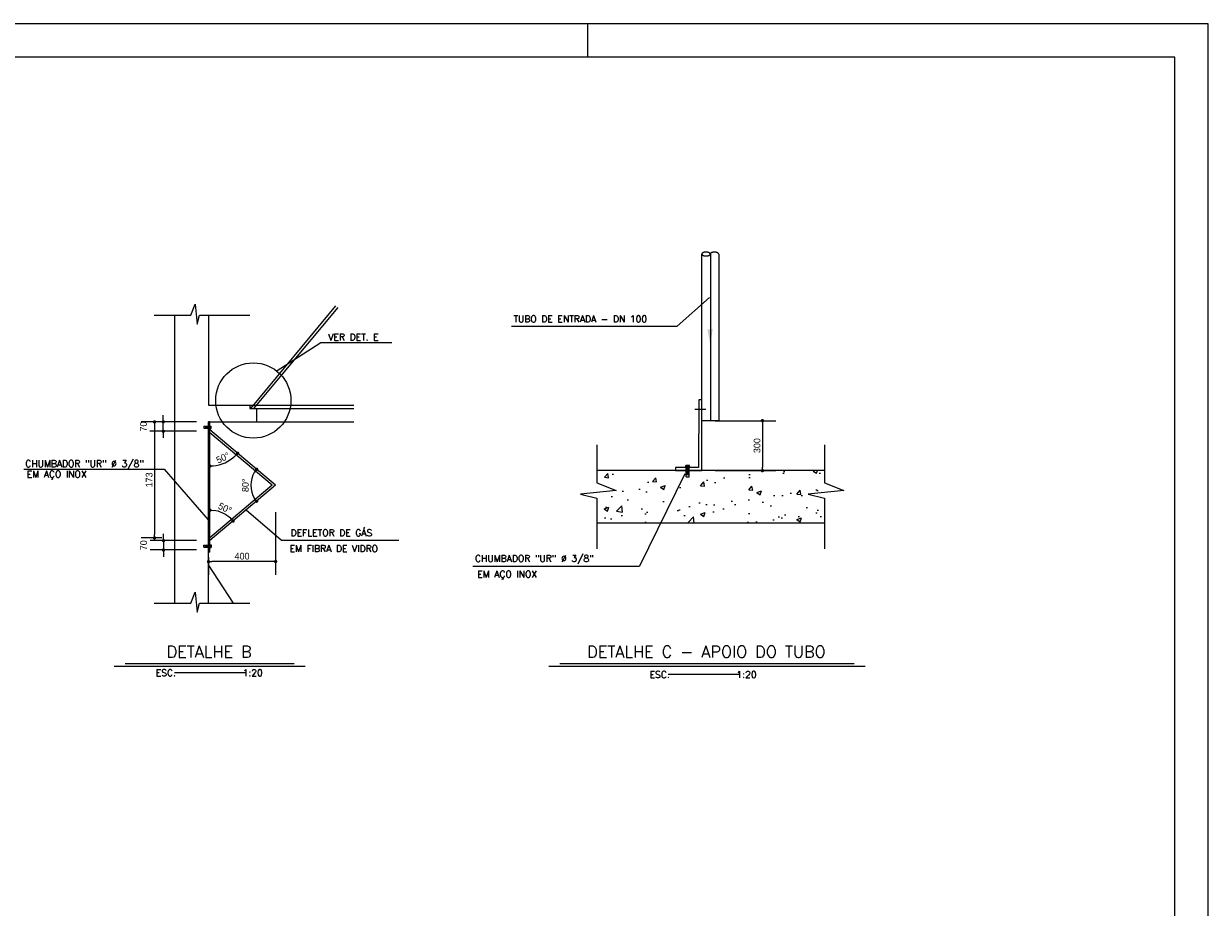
# Model space of a CAD drawing. Extents: x -11351 to -7146, y -6418 to -3448.
# Tile 10 of 10: x -8912 to -7146, y -4765 to -3448. Entities that reach past the tile are written whole.
import ezdxf
from ezdxf.enums import TextEntityAlignment as Align

# ---------------------------------------------------------------- set-up
doc = ezdxf.new("R2010")
doc.units = 0
doc.header["$LTSCALE"] = 10
doc.header["$MEASUREMENT"] = 0
for name, pattern in [('DASHDOT', [1, 0.5, -0.25, 0, -0.25]), ('HIDDEN', [0.375, 0.25, -0.125]), ('LIN0', [0])]:
    doc.linetypes.add(name, pattern=pattern)
doc.layers.get('0').update_dxf_attribs({"linetype": 'CONTINUOUS'})
doc.layers.get('DEFPOINTS').update_dxf_attribs({"linetype": 'CONTINUOUS'})
for name, color, linetype in [('BAR-EIXOS', 8, 'DASHDOT'), ('BAR-PECAS', 7, 'CONTINUOUS'), ('Cotas', 7, 'CONTINUOUS'), ('CURVAS', 7, 'LIN0'), ('LAYER3', 3, 'CONTINUOUS'), ('PADRÃO', 5, 'CONTINUOUS'), ('PAREDE', 7, 'CONTINUOUS'), ('PIT1', 1, 'CONTINUOUS'), ('PIT5', 5, 'CONTINUOUS'), ('TEXTO', 2, 'CONTINUOUS')]:
    doc.layers.add(name, color=color, linetype=linetype)
doc.styles.add('ROMAND', font='ROMANS.SHX', dxfattribs={"oblique": 15, "height": 800})
doc.styles.add('ROMANS', font='romans.shx')
doc.dimstyles.get("Standard").update_dxf_attribs({"dimtxt": 10, "dimasz": 5, "dimexe": 0, "dimexo": 20, "dimgap": 3, "dimtad": 1, "dimdec": 0, "dimzin": 1, "dimdsep": 46, "dimtxsty": 'Standard', "dimblk1": 'DOT', "dimblk2": 'DOT', "dimsah": 1, "dimcen": 2.5, "dimclrd": 6, "dimclre": 6, "dimclrt": 2, "dimadec": 0, "dimazin": 0, "dimtfac": 1, "dimtdec": 0, "dimtmove": 2, "dimatfit": 3, "dimldrblk": 'DOT', "dimfxl": 0, "dimtolj": 1, "dimtzin": 1, "dimarcsym": 0})

# ---------------------------------------------------------------- blocks, each defined once
blk = doc.blocks.new('_DOT')
at = {"color": 0, "linetype": 'ByBlock'}
blk.add_line((-0.5, 0), (-1, 0), dxfattribs=at)
at = {"color": 0, "linetype": 'ByBlock', "const_width": 0.5}
blk.add_lwpolyline([(-0.25, 0, 1), (0.25, 0, 1)], format="xyb", close=True, dxfattribs=at)
blk = doc.blocks.new('*D66')
at = {"layer": 'Cotas', "color": 9, "linetype": 'Continuous', "lineweight": -2}
for p, q in [((-8654.8, -4041.4), (-8724.3, -4041.4)), ((-8704.3, -4036.4), (-8704.3, -4031.4)), ((-8704.3, -4055.4), (-8704.3, -4041.4)), ((-8654.8, -4055.4), (-8724.3, -4055.4)), ((-8704.3, -4060.4), (-8704.3, -4065.4))]:
    blk.add_line(p, q, dxfattribs=at)
at = {"layer": 'DEFPOINTS', "color": 0, "linetype": 'Continuous'}
for p in [(-8704.3, -4041.4), (-8634.8, -4041.4), (-8634.8, -4055.4)]:
    blk.add_point(p, dxfattribs=at)
at = {"layer": 'Cotas', "color": 9, "linetype": 'Continuous', "lineweight": -2, "xscale": 5, "yscale": 5, "zscale": 5}
for p, rotation in [((-8704.3, -4041.4), 270), ((-8704.3, -4055.4), 90)]:
    blk.add_blockref('_DOT', p, dxfattribs=dict(at, rotation=rotation))
at = {"layer": 'Cotas', "color": 3, "linetype": 'Continuous', "insert": (-8733.8, -4048.4), "char_height": 10, "attachment_point": 5, "rotation": 90}
blk.add_mtext('\\A1;70', dxfattribs=at)
blk = doc.blocks.new('*D67')
at = {"layer": 'Cotas', "color": 9, "linetype": 'Continuous', "lineweight": -2}
for p, q in [((-8654.8, -4218.4), (-8724, -4218.4)), ((-8704, -4213.4), (-8704, -4208.4)), ((-8704, -4218.4), (-8704, -4232.4)), ((-8654.8, -4232.4), (-8724, -4232.4)), ((-8704, -4237.4), (-8704, -4242.4))]:
    blk.add_line(p, q, dxfattribs=at)
at = {"layer": 'DEFPOINTS', "color": 0, "linetype": 'Continuous'}
for p in [(-8634.8, -4218.4), (-8704, -4232.4), (-8634.8, -4232.4)]:
    blk.add_point(p, dxfattribs=at)
at = {"layer": 'Cotas', "color": 9, "linetype": 'Continuous', "lineweight": -2, "xscale": 5, "yscale": 5, "zscale": 5}
for p, rotation in [((-8704, -4218.4), 270), ((-8704, -4232.4), 90)]:
    blk.add_blockref('_DOT', p, dxfattribs=dict(at, rotation=rotation))
at = {"layer": 'Cotas', "color": 3, "linetype": 'Continuous', "insert": (-8733.5, -4225.4), "char_height": 10, "attachment_point": 5, "rotation": 90}
blk.add_mtext('\\A1;70', dxfattribs=at)
blk = doc.blocks.new('*D68')
at = {"layer": 'Cotas', "color": 9, "linetype": 'Continuous', "lineweight": -2}
for p, q in [((-8536.8, -4175.8), (-8536.8, -4269.7)), ((-8636.8, -4243.2), (-8636.8, -4269.7)), ((-8541.8, -4249.7), (-8631.8, -4249.7))]:
    blk.add_line(p, q, dxfattribs=at)
at = {"layer": 'DEFPOINTS', "color": 0, "linetype": 'Continuous'}
for p in [(-8536.8, -4155.8), (-8636.8, -4223.2), (-8636.8, -4249.7)]:
    blk.add_point(p, dxfattribs=at)
at = {"layer": 'Cotas', "color": 9, "linetype": 'Continuous', "lineweight": -2, "xscale": 5, "yscale": 5, "zscale": 5, "rotation": 180}
blk.add_blockref('_DOT', (-8636.8, -4249.7), dxfattribs=at)
at = {"layer": 'Cotas', "color": 9, "linetype": 'Continuous', "lineweight": -2, "xscale": 5, "yscale": 5, "zscale": 5}
blk.add_blockref('_DOT', (-8536.8, -4249.7), dxfattribs=at)
at = {"layer": 'Cotas', "color": 3, "linetype": 'Continuous', "insert": (-8586.8, -4241.7), "char_height": 10, "attachment_point": 5}
blk.add_mtext('\\A1;400', dxfattribs=at)
blk = doc.blocks.new('*D69')
at = {"layer": 'Cotas', "color": 9, "linetype": 'Continuous', "lineweight": -2}
blk.add_arc((-8536.8, -4135.9), 37, 147.6588, 212.3412, dxfattribs=at)
at = {"layer": 'DEFPOINTS', "color": 0, "linetype": 'Continuous'}
for p in [(-8634.8, -4053.4), (-8572.8, -4127.4), (-8536.8, -4135.9), (-8536.8, -4135.9), (-8634.8, -4218.4)]:
    blk.add_point(p, dxfattribs=at)
at = {"layer": 'Cotas', "color": 9, "linetype": 'Continuous', "lineweight": -2, "xscale": 5, "yscale": 5, "zscale": 5}
for p, rotation in [((-8565.1, -4112.1), 53.78082560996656), ((-8565.1, -4159.7), 306.2191277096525)]:
    blk.add_blockref('_DOT', p, dxfattribs=dict(at, rotation=rotation))
at = {"layer": 'Cotas', "color": 3, "linetype": 'Continuous', "insert": (-8581.8, -4135.9), "char_height": 10, "attachment_point": 5, "rotation": 90}
blk.add_mtext('\\A1;80°', dxfattribs=at)
blk = doc.blocks.new('*D70')
at = {"layer": 'Cotas', "color": 9, "linetype": 'Continuous', "lineweight": -2}
blk.add_arc((-8634.8, -4053.4), 53.9, 275.3148, 314.5881, dxfattribs=at)
at = {"layer": 'DEFPOINTS', "color": 0, "linetype": 'Continuous'}
for p in [(-8634.8, -4041.4), (-8634.8, -4053.4), (-8619.4, -4105), (-8536.8, -4135.9), (-8634.8, -4235.9)]:
    blk.add_point(p, dxfattribs=at)
at = {"layer": 'Cotas', "color": 9, "linetype": 'Continuous', "lineweight": -2, "xscale": 5, "yscale": 5, "zscale": 5}
for p, rotation in [((-8593.5, -4088.1), 47.24548665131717), ((-8634.8, -4107.3), 182.657408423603)]:
    blk.add_blockref('_DOT', p, dxfattribs=dict(at, rotation=rotation))
at = {"layer": 'Cotas', "color": 3, "linetype": 'Continuous', "insert": (-8615.4, -4095), "char_height": 10, "attachment_point": 5, "rotation": 24.9514}
blk.add_mtext('\\A1;50°', dxfattribs=at)
blk = doc.blocks.new('*D71')
at = {"layer": 'Cotas', "color": 9, "linetype": 'Continuous', "lineweight": -2}
blk.add_arc((-8634.8, -4218.4), 45.3, 46.42, 83.677, dxfattribs=at)
at = {"layer": 'DEFPOINTS', "color": 0, "linetype": 'Continuous'}
for p in [(-8634.8, -4041.4), (-8536.8, -4135.9), (-8609.9, -4180.5), (-8634.8, -4218.4), (-8634.8, -4235.9)]:
    blk.add_point(p, dxfattribs=at)
at = {"layer": 'Cotas', "color": 9, "linetype": 'Continuous', "lineweight": -2, "xscale": 5, "yscale": 5, "zscale": 5}
for p, rotation in [((-8634.8, -4173.1), 176.8385069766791), ((-8600.1, -4189.2), 313.2585512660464)]:
    blk.add_blockref('_DOT', p, dxfattribs=dict(at, rotation=rotation))
at = {"layer": 'Cotas', "color": 3, "linetype": 'Continuous', "insert": (-8612.3, -4170.1), "char_height": 10, "attachment_point": 5, "rotation": 335.0485}
blk.add_mtext('\\A1;50°', dxfattribs=at)
blk = doc.blocks.new('*D59')
at = {"layer": 'Cotas', "color": 9, "linetype": 'Continuous', "lineweight": -2}
for p, q in [((-7881.1, -4039.6), (-7790.9, -4039.6)), ((-7810.9, -4044.6), (-7810.9, -4109.1)), ((-7881.1, -4114.1), (-7790.9, -4114.1))]:
    blk.add_line(p, q, dxfattribs=at)
at = {"layer": 'DEFPOINTS', "color": 0, "linetype": 'Continuous'}
for p in [(-7901.1, -4039.6), (-7901.1, -4114.1), (-7810.9, -4114.1)]:
    blk.add_point(p, dxfattribs=at)
at = {"layer": 'Cotas', "color": 9, "linetype": 'Continuous', "lineweight": -2, "xscale": 5, "yscale": 5, "zscale": 5}
for p, rotation in [((-7810.9, -4039.6), 90), ((-7810.9, -4114.1), 270)]:
    blk.add_blockref('_DOT', p, dxfattribs=dict(at, rotation=rotation))
at = {"layer": 'Cotas', "color": 3, "linetype": 'Continuous', "insert": (-7818.9, -4076.8), "char_height": 10, "attachment_point": 5, "rotation": 90}
blk.add_mtext('\\A1;300', dxfattribs=at)
blk = doc.blocks.new('*D60')
at = {"layer": 'Cotas', "color": 9, "linetype": 'Continuous', "lineweight": -2}
for p, q in [((-8656.8, -4041.4), (-8737.3, -4041.4)), ((-8717.3, -4046.4), (-8717.3, -4209.4)), ((-8706.2, -4214.4), (-8737.3, -4214.4))]:
    blk.add_line(p, q, dxfattribs=at)
at = {"layer": 'DEFPOINTS', "color": 0, "linetype": 'Continuous'}
for p in [(-8636.8, -4041.4), (-8717.3, -4214.4), (-8686.2, -4214.4)]:
    blk.add_point(p, dxfattribs=at)
at = {"layer": 'Cotas', "color": 9, "linetype": 'Continuous', "lineweight": -2, "xscale": 5, "yscale": 5, "zscale": 5}
for p, rotation in [((-8717.3, -4041.4), 90), ((-8717.3, -4214.4), 270)]:
    blk.add_blockref('_DOT', p, dxfattribs=dict(at, rotation=rotation))
at = {"layer": 'Cotas', "color": 3, "linetype": 'Continuous', "insert": (-8725.3, -4127.9), "char_height": 10, "attachment_point": 5, "rotation": 90}
blk.add_mtext('\\A1;173', dxfattribs=at)

msp = doc.modelspace()

# ---------------------------------------------------------------- hatches: boundary and pattern name
at = {"layer": 'BAR-EIXOS', "linetype": 'Continuous', "ltscale": 100}
h = msp.add_hatch(dxfattribs=at)
h.set_pattern_fill('AR-CONC', color=9, scale=10, style=0)
h.set_pattern_definition([(50, (-55476.865, -9817.2), (71.72602, -6.27521), [7.5, -82.5]), (355, (-55476.865, -9817.2), (-13.87513, 75.21921), [6, -66]), (100.4514, (-55470.89, -9817.72), (57.85094, 68.94395), [6.37402, -70.11421]), (46.1842, (-55476.865, -9797.2), (106.7241, -16.5519), [11.25, -123.75]), (96.6356, (-55467.97, -9798.58), (93.46627, 97.41179), [9.56103, -105.1713]), (351.1842, (-55476.87, -9797.2), (93.4662, 97.41186), [9, -99]), (21, (-55466.865, -9802.2), (59.690705, -40.26189), [7.5, -82.5]), (326, (-55466.865, -9802.2), (24.33153, 72.515), [6, -66]), (71.4514, (-55461.89, -9805.554), (84.02226, 32.25305), [6.37402, -70.11421]), (37.5, (-55476.865, -9817.2), (1.215986, 33.289385), [0, -65.2, 0, -67, 0, -66.25]), (7.5, (-55476.865, -9817.2), (26.306954, 39.44117), [0, -38.2, 0, -63.7, 0, -25.25]), (327.5, (-55499.165, -9817.2), (53.382244, -2.255487), [0, -25, 0, -78, 0, -103.5]), (317.5, (-55509.165, -9817.2), (58.318617, 10.0105), [0, -32.5, 0, -51.8, 0, -73.5])])
h.paths.add_polyline_path([(-7718.5, -4155.2), (-7742.6, -4149.1), (-7689.4, -4143.5), (-7718.5, -4132.3), (-7718.5, -4114.1), (-7920.3, -4114.1), (-7920.3, -4123.4), (-7924.7, -4123.4), (-7924.7, -4114.1), (-7940.3, -4114.1), (-8058, -4114.1), (-8058, -4132.3), (-8028.9, -4143.5), (-8082.1, -4149.1), (-8058, -4155.2), (-8058, -4192.3), (-7718.5, -4192.3)])

# ---------------------------------------------------------------- linework, layer by layer
at = {"color": 3}
for p, q in [((-7901.1, -4039.6), (-7901.1, -3791.1)), ((-7876.1, -3791.1), (-7876.1, -4039.6)), ((-7905.8, -4008.3), (-7906, -4109.5)), ((-7901.1, -4008.3), (-7905.8, -4008.3)), ((-7901.1, -4114.1), (-7901.1, -4008.3)), ((-7940.3, -4109.5), (-7940.3, -4114.1)), ((-7906, -4109.5), (-7940.3, -4109.5)), ((-7940.3, -4114.1), (-7901.1, -4114.1))]:
    msp.add_line(p, q, dxfattribs=at)
at = {"color": 9, "linetype": 'DASHDOT', "ltscale": 250}
msp.add_line((-7888.2, -3791.5), (-7888.2, -4040), dxfattribs=at)
at = {"color": 9}
for p, q in [((-8634.8, -4041.4), (-8636.8, -4041.4)), ((-8634.8, -4235.9), (-8634.8, -4041.4)), ((-8536.8, -4135.9), (-8634.8, -4053.4)), ((-8542, -4135.9), (-8634.8, -4057.7)), ((-8536.8, -4135.9), (-8634.8, -4218.4)), ((-8542, -4135.9), (-8634.8, -4214.1)), ((-8634.8, -4235.9), (-8636.8, -4235.9))]:
    msp.add_line(p, q, dxfattribs=at)
at = {"color": 7, "linetype": 'HIDDEN'}
msp.add_lwpolyline([(-7901.1, -3791.1, 0.188069), (-7900.8, -3792, 0.101354), (-7899.3, -3793.1, 0.059755), (-7897.4, -3793.7, 0.046141), (-7894.9, -3793.9, 0.046141), (-7892.4, -3793.7, 0.059755), (-7890.5, -3793.1, 0.101354), (-7889, -3792, 0.188069), (-7888.6, -3791.1, 0.188069), (-7889, -3790.2, 0.101354), (-7890.5, -3789.1, 0.059755), (-7892.4, -3788.5, 0.046141), (-7894.9, -3788.3, 0.046141), (-7897.4, -3788.5, 0.059755), (-7899.3, -3789.1, 0.101354), (-7900.8, -3790.2, 0.188069)], format="xyb", close=True, dxfattribs=at)
msp.add_lwpolyline([(-7888.6, -3791.1, -0.188069), (-7888.3, -3790.2, -0.101354), (-7886.8, -3789.1, -0.059755), (-7884.9, -3788.5, -0.046141), (-7882.4, -3788.3, -0.046141), (-7879.9, -3788.5, -0.059755), (-7878, -3789.1, -0.101354), (-7876.5, -3790.2, -0.188069), (-7876.1, -3791.1, -0.188069)], format="xyb", dxfattribs=at)
at = {"color": 0, "linetype": 'ByBlock'}
msp.add_solid([(-7885, -3903.1), (-7892.9, -3903.2), (-7888.6, -3926.6)], dxfattribs=at)
at = {"layer": 'BAR-EIXOS', "color": 3, "linetype": 'Continuous'}
msp.add_circle((-8570, -4009.5), 56.1, dxfattribs=at)
at = {"layer": 'BAR-PECAS', "color": 7, "linetype": 'Continuous'}
for p, q in [((-8575, -4016.7), (-8419.9, -4016.7)), ((-8565.1, -4021.6), (-8419.9, -4021.6)), ((-8565.1, -4041.4), (-8419.9, -4041.4))]:
    msp.add_line(p, q, dxfattribs=at)
at = {"layer": 'CURVAS', "color": 9}
for p, q in [((-8634.6, -4051.4), (-8634.6, -4047.4)), ((-8633, -4051.2), (-8633, -4047.6)), ((-7919.4, -4109.1), (-7925.6, -4109.1)), ((-7919.7, -4106.6), (-7925.3, -4106.6)), ((-8634.6, -4224.7), (-8634.6, -4228.7)), ((-8633, -4224.9), (-8633, -4228.5))]:
    msp.add_line(p, q, dxfattribs=at)
at = {"layer": 'DEFPOINTS', "color": 0, "linetype": 'ByBlock'}
for p in [(-7888.6, -3930.9), (-7875.8, -4114.1)]:
    msp.add_point(p, dxfattribs=at)
at = {"layer": 'LAYER3'}
msp.add_line((-7876.1, -4039.6), (-7901.1, -4039.6), dxfattribs=at)
at = {"layer": 'PADRÃO', "color": 2}
msp.add_line((-8071, -3497.6), (-8071, -3447.6), dxfattribs=at)
msp.add_lwpolyline([(-11351, -3447.6), (-11351, -6417.6), (-7146, -6417.6), (-7146, -3447.6), (-11351, -3447.6)], dxfattribs=at)
at = {"layer": 'PADRÃO', "color": 1}
msp.add_lwpolyline([(-11226, -6367.6), (-7196, -6367.6), (-7196, -3497.6), (-11226, -3497.6)], close=True, dxfattribs=at)
at = {"layer": 'PAREDE'}
for p, q in [((-8686.8, -4311.7), (-8686.8, -3882.2)), ((-8636.8, -4311.7), (-8636.8, -4041.4)), ((-8636.8, -4041.4), (-8565.1, -4041.4)), ((-7718.5, -4114.1), (-8058, -4114.1)), ((-7718.5, -4192.3), (-8058, -4192.3)), ((-8599.7, -4311.7), (-8636.8, -4254.6))]:
    msp.add_line(p, q, dxfattribs=at)
at = {"layer": 'PAREDE', "color": 9}
for p, q in [((-7911.9, -4022.2), (-7895.4, -4022.2)), ((-8643.7, -4048), (-8634.8, -4048)), ((-8643.7, -4048), (-8643.7, -4050.8)), ((-8643.7, -4050.8), (-8634.8, -4050.8)), ((-8641.4, -4048.4), (-8634.8, -4048.4)), ((-8641.4, -4048.4), (-8641.4, -4050.4)), ((-8641.4, -4049.4), (-8634.8, -4049.4)), ((-8641.4, -4050.4), (-8634.8, -4050.4)), ((-8634.8, -4047.4), (-8634.6, -4047.4)), ((-8634.8, -4051.4), (-8634.6, -4051.4)), ((-8634.6, -4047.6), (-8633, -4047.6)), ((-8634.6, -4048.8), (-8633, -4048.8)), ((-8634.6, -4050), (-8633, -4050)), ((-8634.6, -4051.2), (-8633, -4051.2)), ((-7925.6, -4109.5), (-7925.6, -4109.1)), ((-7925.3, -4109.1), (-7925.3, -4106.6)), ((-7924.7, -4123.4), (-7924.7, -4109.5)), ((-7924.1, -4119.8), (-7924.1, -4109.5)), ((-7923.5, -4109.1), (-7923.5, -4106.6)), ((-7922.5, -4119.8), (-7922.5, -4109.5)), ((-7921.6, -4109.1), (-7921.6, -4106.6)), ((-7921, -4119.8), (-7921, -4109.5)), ((-7920.3, -4123.4), (-7920.3, -4109.5)), ((-7919.7, -4109.1), (-7919.7, -4106.6)), ((-7919.4, -4109.5), (-7919.4, -4109.1)), ((-7924.7, -4123.4), (-7920.3, -4123.4)), ((-7924.1, -4119.8), (-7921, -4119.8)), ((-8643.7, -4228.1), (-8643.7, -4225.3)), ((-8643.7, -4225.3), (-8634.8, -4225.3)), ((-8643.7, -4228.1), (-8634.8, -4228.1)), ((-8641.4, -4227.7), (-8641.4, -4225.7)), ((-8641.4, -4225.7), (-8634.8, -4225.7)), ((-8641.4, -4226.7), (-8634.8, -4226.7)), ((-8641.4, -4227.7), (-8634.8, -4227.7)), ((-8634.8, -4224.7), (-8634.6, -4224.7)), ((-8634.8, -4228.7), (-8634.6, -4228.7)), ((-8634.6, -4224.9), (-8633, -4224.9)), ((-8634.6, -4226.1), (-8633, -4226.1)), ((-8634.6, -4227.3), (-8633, -4227.3)), ((-8634.6, -4228.5), (-8633, -4228.5))]:
    msp.add_line(p, q, dxfattribs=at)
at = {"layer": 'PIT1', "color": 7, "linetype": 'Continuous'}
for p, q in [((-8447.5, -3868.4), (-8574.4, -4021.6)), ((-8444.1, -3870.7), (-8569.5, -4021.6))]:
    msp.add_line(p, q, dxfattribs=at)
at = {"layer": 'PIT1', "color": 9}
for p, q in [((-7938.2, -3898.6), (-7889.9, -3856)), ((-8184.9, -3898.6), (-7938.2, -3898.6)), ((-8469.2, -3923.7), (-8536, -3966.1)), ((-8363.3, -3923.7), (-8469.2, -3923.7)), ((-8912.4, -4111.9), (-8703.1, -4111.9)), ((-8703.1, -4111.9), (-8637.2, -4187.5)), ((-7926.4, -4118.9), (-7994.2, -4256.5)), ((-8528.1, -4218.5), (-8580.8, -4173)), ((-8352.8, -4218.5), (-8528.1, -4218.5)), ((-8242.8, -4256.5), (-7994.2, -4256.5))]:
    msp.add_line(p, q, dxfattribs=at)
for points in [[(-8717.8, -3882.2), (-8663, -3882.2), (-8656.8, -3866), (-8653.7, -3895.5), (-8650.3, -3882.2), (-8575.1, -3882.2)], [(-8058, -4075.5), (-8058, -4132.3), (-8028.9, -4143.5), (-8082.1, -4149.1), (-8058, -4155.2), (-8058, -4230.9)], [(-7718.5, -4075.5), (-7718.5, -4132.3), (-7689.4, -4143.5), (-7742.6, -4149.1), (-7718.5, -4155.2), (-7718.5, -4230.9)], [(-8717.8, -4311.7), (-8663, -4311.7), (-8656.8, -4295.5), (-8653.7, -4325.1), (-8650.3, -4311.7), (-8575.1, -4311.7)]]:
    msp.add_lwpolyline(points, dxfattribs=at)
at = {"layer": 'PIT5', "linetype": 'Continuous'}
for p, q in [((-8636.8, -3882.2), (-8636.8, -4016.7)), ((-8636.8, -4016.7), (-8575, -4016.7)), ((-8575, -4016.7), (-8575, -4021.6)), ((-8575, -4021.6), (-8565.1, -4021.6)), ((-8565.1, -4021.6), (-8565.1, -4041.4)), ((-8636.8, -4041.4), (-8565.1, -4041.4))]:
    msp.add_line(p, q, dxfattribs=at)
at = {"layer": 'TEXTO', "color": 7, "ltscale": 0.3}
for p, q in [((-8777.5, -4405.7), (-8492.8, -4405.7)), ((-8129.5, -4405.7), (-7657.8, -4405.7))]:
    msp.add_line(p, q, dxfattribs=at)
at = {"layer": 'TEXTO', "color": 6, "ltscale": 0.3}
for p, q in [((-8761.1, -4401.7), (-8509.2, -4401.7)), ((-8113.1, -4401.7), (-7674.2, -4401.7))]:
    msp.add_line(p, q, dxfattribs=at)
at = {"layer": 'TEXTO', "ltscale": 0.3}
for p, q in [((-8582.1, -4415.6), (-8687.7, -4415.6)), ((-7845.8, -4418.3), (-7951.3, -4418.3))]:
    msp.add_line(p, q, dxfattribs=at)

# ---------------------------------------------------------------- texts
at = {"color": 3, "style": 'ROMANS'}
for s, p in [('TUBO DE ENTRADA - DN 100', (-8182.1, -3895.9)), ('CHUMBADOR "UR" %%C 3/8"', (-8910.1, -4111.7)), ('EM AÇO INOX', (-8907.8, -4127.4)), ('DEFLETOR DE GÁS ', (-8514.4, -4214.8)), ('EM FIBRA DE VIDRO', (-8515.8, -4238.4)), ('CHUMBADOR "UR" %%C 3/8"', (-8239.3, -4253)), ('EM AÇO INOX', (-8236, -4276.5))]:
    msp.add_text(s, height=10, dxfattribs=at).set_placement(p, align=Align.BOTTOM_LEFT)
msp.add_text('VER DET. E', height=10, dxfattribs=at).set_placement((-8458.2, -3919.9))
at = {"layer": 'TEXTO', "color": 5, "ltscale": 0.3, "style": 'ROMAND'}
for s, p in [('DETALHE B', (-8635.9, -4384.2)), ('DETALHE C - APOIO DO TUBO', (-7894.3, -4384.2))]:
    msp.add_text(s, height=17.5, rotation=360, dxfattribs=at).set_placement(p, align=Align.MIDDLE)
at = {"layer": 'TEXTO', "ltscale": 0.3, "style": 'ROMANS'}
for p in [(-8635.7, -4415.6), (-7899.3, -4418.3)]:
    msp.add_text('ESC.             1:20', height=10, rotation=360, dxfattribs=at).set_placement(p, align=Align.MIDDLE)

# ---------------------------------------------------------------- dimensions: what is measured, and where the dimension line sits
at = {"layer": 'Cotas', "linetype": 'Continuous'}
for base, p1, p2, text, picture, middle in [((-8704.3, -4041.4), (-8634.8, -4055.4), (-8634.8, -4041.4), '70', '*D66', (-8733.8, -4048.4)), ((-7810.9, -4114.1), (-7901.1, -4039.6), (-7901.1, -4114.1), '300', '*D59', (-7818.9, -4076.8)), ((-8704, -4232.4), (-8634.8, -4218.4), (-8634.8, -4232.4), '70', '*D67', (-8733.5, -4225.4))]:
    dim = msp.add_linear_dim(base=base, p1=p1, p2=p2, angle=90, text=text, dimstyle='Standard', override={"dimexe": 20, "dimlfac": 0.5, "dimse1": 0, "dimclrd": 9, "dimclre": 9, "dimclrt": 3}, dxfattribs=at)
    dim.commit()
    dim.dimension.update_dxf_attribs({"geometry": picture, "text_midpoint": middle})
dim = msp.add_linear_dim(base=(-8717.3, -4214.4), p1=(-8636.8, -4041.4), p2=(-8686.2, -4214.4), angle=90, dimstyle='Standard', override={"dimexe": 20, "dimse1": 0, "dimclrd": 9, "dimclre": 9, "dimclrt": 3}, dxfattribs=at)
dim.commit()
dim.dimension.update_dxf_attribs({"geometry": '*D60', "text_midpoint": (-8725.3, -4127.9)})
for base, line1, line2, picture, middle in [((-8619.4, -4105), ((-8634.8, -4235.9), (-8634.8, -4041.4)), ((-8536.8, -4135.9), (-8634.8, -4053.4)), '*D70', (-8615.4, -4095)), ((-8609.9, -4180.5), ((-8634.8, -4235.9), (-8634.8, -4041.4)), ((-8536.8, -4135.9), (-8634.8, -4218.4)), '*D71', (-8612.3, -4170.1)), ((-8572.8, -4127.4), ((-8536.8, -4135.9), (-8634.8, -4218.4)), ((-8536.8, -4135.9), (-8634.8, -4053.4)), '*D69', (-8581.8, -4135.9))]:
    dim = msp.add_angular_dim_2l(base=base, line1=line1, line2=line2, dimstyle='Standard', override={"dimexe": 20, "dimlfac": 0.5, "dimclrd": 9, "dimclre": 9, "dimclrt": 3, "dimazin": 1}, dxfattribs=at)
    dim.commit()
    dim.dimension.update_dxf_attribs({"geometry": picture, "text_midpoint": middle})
dim = msp.add_linear_dim(base=(-8636.8, -4249.7), p1=(-8536.8, -4155.8), p2=(-8636.8, -4223.2), text='400', dimstyle='Standard', override={"dimexe": 20, "dimlfac": 0.5, "dimse1": 0, "dimclrd": 9, "dimclre": 9, "dimclrt": 3}, dxfattribs=at)
dim.commit()
dim.dimension.update_dxf_attribs({"geometry": '*D68', "text_midpoint": (-8586.8, -4241.7)})

doc.saveas('drawing.dxf')
